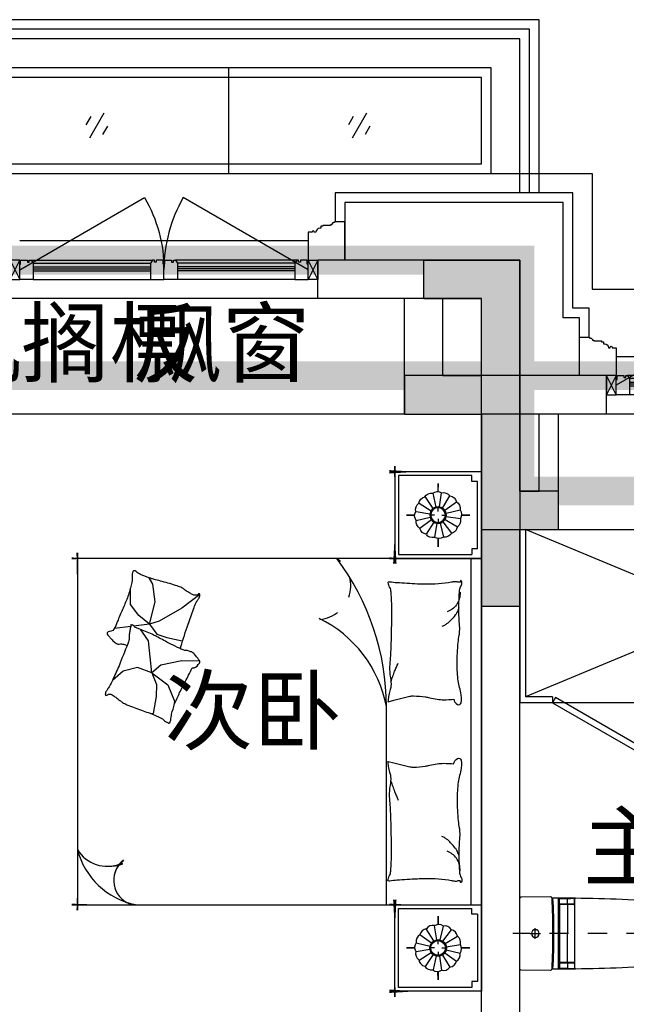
# Model space of a CAD drawing. Header units: millimetres. Extents: x 296296 to 297283, y 219875 to 220035.
# Tile 39 of 256: x 296609.11 to 296612.27, y 220017.33 to 220022.44. Entities that reach past the tile are written whole.
import ezdxf

# ---------------------------------------------------------------- set-up
doc = ezdxf.new("R2010")
doc.units = ezdxf.units.MM
for name, pattern in [('185洋房-东边套-1F南入（报建版）-旧规$0$洋房户型$0$CONTINOUS', [0]), ('185洋房-东边套-1F南入（报建版）-旧规$0$洋房户型$0$DASH', [0.35, 0.25, -0.1]), ('185洋房-东边套-1F南入（报建版）-旧规$0$洋房户型$0$XU-140-SF-N1$0$DASH', [0.35, 0.25, -0.1])]:
    doc.linetypes.add(name, pattern=pattern)
doc.layers.add('面积-基底-基底-1', color=11, linetype='Continuous', lineweight=0)
doc.layers.add('面积-计容-住宅-1', color=1, linetype='Continuous', lineweight=0)
doc.styles.get("Standard").update_dxf_attribs({"font": 'arial.ttf'})

# ---------------------------------------------------------------- blocks, each defined once
blk = doc.blocks.new('qAEWTW4ygrewyhreyteutu')
blk.add_hatch(color=253).paths.add_polyline_path([(1012174.9, 192158.4), (1012174.9, 191558.4), (1012574.9, 191558.4), (1012574.9, 191758.4), (1012374.9, 191758.4), (1012374.9, 192358.4), (1011774.9, 192358.4), (1011774.9, 192158.4)])
at = {"color": 253}
blk.add_lwpolyline([(1012174.9, 192158.4), (1012174.9, 191558.4), (1012574.9, 191558.4), (1012574.9, 191758.4), (1012374.9, 191758.4), (1012374.9, 192358.4), (1011774.9, 192358.4), (1011774.9, 192158.4), (1012174.9, 192158.4)], close=True, dxfattribs=at)
blk = doc.blocks.new('dzuerujfysiktuykluyikyuj')
h = blk.add_hatch()
h.set_pattern_fill('钢筋混凝土', color=253, scale=100)
h.set_pattern_definition([(45, (0, 0), (-176.776695, 176.776695), []), (50, (0, 0), (717.26018, -62.75213), [75, -825]), (355, (0, 0), (-138.75133, 752.19213), [60, -660]), (100.4514, (59.8, -5.2), (578.5094, 689.43954), [63.7402, -701.1421]), (46.1842, (0, 200), (1067.24105, -165.519), [112.5, -1237.5]), (96.6356, (88.9, 186.2), (934.6627, 974.1179), [95.6103, -1051.713]), (351.1842, (0, 200), (934.6619, 974.1186), [90, -990]), (21, (100, 150), (596.90705, -402.6189), [75, -825]), (326, (100, 150), (243.31533, 725.15005), [60, -660]), (71.4514, (149.74, 116.45), (840.22263, 322.5305), [63.7402, -701.1421]), (37.5, (0, 0), (12.159855, 332.893854), [0, -652, 0, -670, 0, -662.5]), (7.5, (0, 0), (263.06954, 394.41171), [0, -382, 0, -637, 0, -252.5]), (327.5, (-223, 0), (533.822436, -22.55487), [0, -250, 0, -780, 0, -1035]), (317.5, (-323, 0), (583.18617, 100.10498), [0, -325, 0, -518, 0, -735])])
h.paths.add_polyline_path([(1106524.9, 389058.4), (1106524.9, 387258.4), (1106274.9, 387258.4), (1106274.9, 389058.4)])
h.paths.add_polyline_path([(1120674.9, 389058.4), (1120674.9, 387258.4), (1120424.9, 387258.4), (1120424.9, 389058.4)])
h.paths.add_polyline_path([(1088474.9, 389058.4), (1088474.9, 387258.4), (1088224.9, 387258.4), (1088224.9, 389058.4)])
h.paths.add_polyline_path([(1138724.9, 389058.4), (1138724.9, 387258.4), (1138474.9, 387258.4), (1138474.9, 389058.4)])
h.paths.add_polyline_path([(1113574.9, 387858.4), (1113574.9, 384858.4), (1113374.9, 384858.4), (1113374.9, 387858.4)])
h.paths.add_polyline_path([(1143674.9, 392958.4), (1143674.9, 391158.4), (1143474.9, 391158.4), (1143474.9, 392758.4), (1143174.9, 392758.4), (1143174.9, 392958.4)])
h.paths.add_polyline_path([(1083474.9, 392758.4), (1083474.9, 391158.4), (1083274.9, 391158.4), (1083274.9, 392958.4), (1083774.9, 392958.4), (1083774.9, 392758.4)])
h.paths.add_polyline_path([(1127074.9, 392758.4), (1127074.9, 391258.4), (1126874.9, 391258.4), (1126874.9, 392958.4), (1127424.9, 392958.4), (1127424.9, 392758.4)])
h.paths.add_polyline_path([(1100074.9, 392958.4), (1100074.9, 391258.4), (1099874.9, 391258.4), (1099874.9, 392758.4), (1099524.9, 392758.4), (1099524.9, 392958.4)])
h.paths.add_polyline_path([(1132274.9, 392958.4), (1132274.9, 391258.4), (1132074.9, 391258.4), (1132074.9, 392758.4), (1131724.9, 392758.4), (1131724.9, 392958.4)])
h.paths.add_polyline_path([(1094874.9, 392758.4), (1094874.9, 391258.4), (1094674.9, 391258.4), (1094674.9, 392958.4), (1095224.9, 392958.4), (1095224.9, 392758.4)])
h.paths.add_polyline_path([(1113974.9, 380258.4), (1113974.9, 380058.4), (1113374.9, 380058.4), (1113374.9, 381858.4), (1113574.9, 381858.4), (1113574.9, 380258.4)])
h.paths.add_polyline_path([(1145774.9, 392358.4), (1145774.9, 390658.4), (1145574.9, 390658.4), (1145574.9, 392158.4), (1145124.9, 392158.4), (1145124.9, 392358.4)])
h.paths.add_polyline_path([(1081374.9, 392158.4), (1081374.9, 390658.4), (1081174.9, 390658.4), (1081174.9, 392358.4), (1081824.9, 392358.4), (1081824.9, 392158.4)])
h.paths.add_polyline_path([(1141974.9, 380058.4), (1141974.9, 379458.4), (1141174.9, 379458.4), (1141174.9, 379658.4), (1141774.9, 379658.4), (1141774.9, 380258.4), (1142724.9, 380258.4), (1142724.9, 380058.4)])
h.paths.add_polyline_path([(1109774.9, 380058.4), (1109774.9, 379458.4), (1108974.9, 379458.4), (1108974.9, 379658.4), (1109574.9, 379658.4), (1109574.9, 380258.4), (1110524.9, 380258.4), (1110524.9, 380058.4)])
h.paths.add_polyline_path([(1117974.9, 379658.4), (1117974.9, 379458.4), (1117174.9, 379458.4), (1117174.9, 380058.4), (1116424.9, 380058.4), (1116424.9, 380258.4), (1117374.9, 380258.4), (1117374.9, 379658.4)])
h.paths.add_polyline_path([(1085774.9, 379658.4), (1085774.9, 379458.4), (1084974.9, 379458.4), (1084974.9, 380058.4), (1084224.9, 380058.4), (1084224.9, 380258.4), (1085174.9, 380258.4), (1085174.9, 379658.4)])
h.paths.add_polyline_path([(1115674.9, 392758.4), (1115674.9, 391158.4), (1115474.9, 391158.4), (1115474.9, 392158.4), (1115174.9, 392158.4), (1115174.9, 392358.4), (1115474.9, 392358.4), (1115474.9, 392958.4), (1115974.9, 392958.4), (1115974.9, 392758.4)])
h.paths.add_polyline_path([(1111474.9, 392158.4), (1111474.9, 391158.4), (1111274.9, 391158.4), (1111274.9, 392758.4), (1110974.9, 392758.4), (1110974.9, 392958.4), (1111474.9, 392958.4), (1111474.9, 392358.4), (1111774.9, 392358.4), (1111774.9, 392158.4)])
h.paths.add_polyline_path([(1130799.9, 387258.4), (1130799.9, 386658.4), (1128349.9, 386658.4), (1128349.9, 387258.4), (1128549.9, 387258.4), (1128549.9, 386858.4), (1130599.9, 386858.4), (1130599.9, 387258.4)])
h.paths.add_polyline_path([(1098599.9, 387258.4), (1098599.9, 386658.4), (1096149.9, 386658.4), (1096149.9, 387258.4), (1096349.9, 387258.4), (1096349.9, 386858.4), (1098399.9, 386858.4), (1098399.9, 387258.4)])
h.paths.add_polyline_path([(1128549.9, 389158.4), (1128549.9, 388743.4), (1128349.9, 388743.4), (1128349.9, 389358.4), (1130799.9, 389358.4), (1130799.9, 388743.4), (1130599.9, 388743.4), (1130599.9, 389158.4)])
h.paths.add_polyline_path([(1098599.9, 389358.4), (1098599.9, 388743.4), (1098399.9, 388743.4), (1098399.9, 389158.4), (1096349.9, 389158.4), (1096349.9, 388743.4), (1096149.9, 388743.4), (1096149.9, 389358.4)])
h.paths.add_polyline_path([(1125274.8, 392958.4), (1125274.8, 390058.4), (1125074.8, 390058.4), (1125074.8, 392758.4), (1124674.9, 392758.4), (1124674.9, 392958.4)])
h.paths.add_polyline_path([(1101874.9, 392758.4), (1101874.9, 390058.4), (1101674.9, 390058.4), (1101674.9, 392958.4), (1102274.9, 392958.4), (1102274.9, 392758.4)])
h.paths.add_polyline_path([(1093074.9, 392958.4), (1093074.9, 390058.4), (1092874.9, 390058.4), (1092874.9, 392758.4), (1092474.9, 392758.4), (1092474.9, 392958.4)])
h.paths.add_polyline_path([(1134074.9, 392758.4), (1134074.9, 390058.4), (1133874.9, 390058.4), (1133874.9, 392958.4), (1134474.9, 392958.4), (1134474.9, 392758.4)])
h.paths.add_polyline_path([(1145774.9, 383408.4), (1145774.9, 380058.4), (1145174.9, 380058.4), (1145174.9, 380258.4), (1145574.9, 380258.4), (1145574.9, 383408.4)])
h.paths.add_polyline_path([(1081774.9, 380258.4), (1081774.9, 380058.4), (1081174.9, 380058.4), (1081174.9, 383408.4), (1081374.9, 383408.4), (1081374.9, 380258.4)])
h.paths.add_polyline_path([(1100774.9, 386658.4), (1100774.9, 388108.4), (1100574.9, 388108.4), (1100574.9, 386658.4)])
h.paths.add_polyline_path([(1100774.9, 388708.4), (1100774.9, 389358.4), (1099874.9, 389358.4), (1099874.9, 389158.4), (1100574.9, 389158.4), (1100574.9, 388708.4)])
h.paths.add_polyline_path([(1126374.9, 386658.4), (1126374.9, 388108.4), (1126174.9, 388108.4), (1126174.9, 386658.4)])
h.paths.add_polyline_path([(1126374.9, 388708.4), (1126374.9, 389158.4), (1127074.9, 389158.4), (1127074.9, 389358.4), (1126174.9, 389358.4), (1126174.9, 388708.4)])
h.paths.add_polyline_path([(1094174.9, 389158.4), (1094174.9, 386658.4), (1093974.9, 386658.4), (1093974.9, 389358.4), (1094874.9, 389358.4), (1094874.9, 389158.4)])
h.paths.add_polyline_path([(1132974.9, 389358.4), (1132974.9, 386658.4), (1132774.9, 386658.4), (1132774.9, 389158.4), (1132074.9, 389158.4), (1132074.9, 389358.4)])
h.paths.add_polyline_path([(1088474.9, 392958.4), (1088474.9, 392158.4), (1088074.9, 392158.4), (1088074.9, 392958.4)])
h.paths.add_polyline_path([(1106674.9, 392958.4), (1106674.9, 392158.4), (1106274.9, 392158.4), (1106274.9, 392958.4)])
h.paths.add_polyline_path([(1094174.9, 379658.4), (1094174.9, 379258.4), (1093474.9, 379258.4), (1093474.9, 379658.4)])
h.paths.add_polyline_path([(1101274.9, 379658.4), (1101274.9, 379258.4), (1100574.9, 379258.4), (1100574.9, 379658.4)])
h.paths.add_polyline_path([(1126374.9, 379658.4), (1126374.9, 379258.4), (1125674.9, 379258.4), (1125674.9, 379658.4)])
h.paths.add_polyline_path([(1133474.9, 379658.4), (1133474.9, 379258.4), (1132774.9, 379258.4), (1132774.9, 379658.4)])
h.paths.add_polyline_path([(1138874.9, 392958.4), (1138874.9, 392158.4), (1138474.9, 392158.4), (1138474.9, 392958.4)])
h.paths.add_polyline_path([(1120674.9, 392958.4), (1120674.9, 392158.4), (1120274.9, 392158.4), (1120274.9, 392958.4)])
at = {"color": 253}
blk.add_lwpolyline([(1143674.9, 392958.4), (1143674.9, 391158.4), (1143474.9, 391158.4), (1143474.9, 392758.4), (1143174.9, 392758.4), (1143174.9, 392958.4), (1143674.9, 392958.4)], close=True, dxfattribs=at)
blk = doc.blocks.new('eqrujhe5tjyrk6ryakyrkjyrautu')
at = {"color": 253}
for s, p in [('空调室外机搁板', (864677.8, 434359.5)), ('飘窗', (867566, 434359.5)), ('次卧', (867727.4, 432449)), ('主卫生间', (869902.8, 431740))]:
    blk.add_text(s, height=337.59, dxfattribs=at).set_placement(p)
blk = doc.blocks.new('*U1020')
at = {"color": 253}
blk.add_lwpolyline([(0, 160), (0, -40), (50, -40), (50, -37), (57, -37), (57, -34), (60, -34, 0.414214), (67, -27), (67, -24), (74, -24), (74, -21), (115, -21), (115, -16), (125, -16), (125, -6), (130, -6, 0.403991), (150, 15), (160, 15), (160, 12.5, 1), (170, 12.5), (170, 15), (190, 15), (190, 160)], format="xyb", dxfattribs=at)
blk = doc.blocks.new('*U1018')
at = {"color": 253}
blk.add_lwpolyline([(0, 160), (0, -40), (50, -40), (50, -37), (57, -37), (57, -34), (60, -34, 0.414214), (67, -27), (67, -24), (74, -24), (74, -21), (115, -21), (115, -16), (125, -16), (125, -6), (130, -6, 0.403991), (150, 15), (160, 15), (160, 12.5, 1), (170, 12.5), (170, 15), (190, 15), (190, 160)], format="xyb", dxfattribs=at)
blk = doc.blocks.new('*U1024')
at = {"color": 253}
for points in [[(7970, 815), (7970, 900), (7900, 900), (7900, 820), (7905, 820), (7905, 800), (7940, 800), (7940, 810), (7950, 810), (7950, 800), (7960, 800)], [(8530, 815), (8530, 900), (8600, 900), (8600, 820), (8595, 820), (8595, 800), (8560, 800), (8560, 810), (8550, 810), (8550, 800), (8540, 800)]]:
    blk.add_lwpolyline(points, close=True, dxfattribs=at)
for points in [[(7970, 900), (8530, 900)], [(7970, 855), (8530, 855)], [(7970, 845), (8530, 845)], [(7970, 835), (8530, 835)], [(7960, 800), (8540, 800)], [(7970, 815), (8530, 815)]]:
    blk.add_lwpolyline(points, dxfattribs=at)
blk = doc.blocks.new('185洋房外包（1F南入）-东(报建版）$0$seyesryhertyheryetrye')
at = {"color": 253}
blk.add_lwpolyline([(22072.7, 23949.6), (22022.7, 23949.6), (22022.7, 23849.6), (22072.7, 23849.6)], close=True, dxfattribs=at)
for points in [[(22022.7, 23849.6), (22072.7, 23949.6)], [(22022.7, 23949.6), (22072.7, 23849.6)]]:
    blk.add_lwpolyline(points, dxfattribs=at)
blk = doc.blocks.new('*U1025')
at = {"color": 253}
for points in [[(7970, 815), (7970, 900), (7900, 900), (7900, 820), (7905, 820), (7905, 800), (7940, 800), (7940, 810), (7950, 810), (7950, 800), (7960, 800)], [(8580, 815), (8580, 900), (8650, 900), (8650, 820), (8645, 820), (8645, 800), (8610, 800), (8610, 810), (8600, 810), (8600, 800), (8590, 800)]]:
    blk.add_lwpolyline(points, close=True, dxfattribs=at)
for points in [[(7970, 900), (8580, 900)], [(7970, 855), (8580, 855)], [(7970, 845), (8580, 845)], [(7970, 835), (8580, 835)], [(7960, 800), (8590, 800)], [(7970, 815), (8580, 815)]]:
    blk.add_lwpolyline(points, dxfattribs=at)
blk = doc.blocks.new('185洋房外包（1F南入）-东(报建版）')
at = {"color": 253, "linetype": 'Continuous'}
for p, q in [((30200, 13400), (29150, 13400)), ((29150, 13200), (29150, 13400)), ((30200, 12800), (30200, 13400)), ((30000, 13200), (29150, 13200)), ((30000, 12600), (30000, 13200)), ((30650, 12800), (30200, 12800)), ((30650, 12600), (30650, 12800)), ((30650, 12600), (30000, 12600))]:
    blk.add_line(p, q, dxfattribs=at)
at = {"color": 253}
for points in [[(16100, 13850), (30575, 13850), (30575, 13250), (32750, 13250), (32750, 11315), (33050, 11315), (33050, 3185), (32750, 3185), (32750, 50), (28875, 50), (28875, -850), (20600, -850), (20600, -1450), (18550, -1450)], [(30560, 13000), (30560, 13150), (30475, 13150), (30475, 13750), (29240, 13750), (29240, 13600)], [(30510, 12800), (30510, 13100), (30425, 13100), (30425, 13700), (29290, 13700), (29290, 13400)], [(29100, 13500), (27600, 13500)], [(29150, 13200), (27550, 13200)], [(30700, 12900), (31400, 12900)], [(31450, 12600), (30650, 12600)]]:
    blk.add_lwpolyline(points, dxfattribs=at)
for points in [[(27600, 13350), (28249.5, 13725, -0.131652), (28350, 13350)], [(29100, 13350), (28450.5, 13725, 0.131652), (28350, 13350)], [(31400, 12750, 0.131652), (31306.2, 13100), (30700, 12750)]]:
    blk.add_lwpolyline(points, format="xyb", dxfattribs=at)
at = {"color": 253, "rotation": 180}
for name, p in [('*U1020', (29290, 13560)), ('*U1025', (37000, 14200)), ('185洋房外包（1F南入）-东(报建版）$0$seyesryhertyheryetrye', (52722.7, 36649.6)), ('*U1024', (39300, 13600))]:
    blk.add_blockref(name, p, dxfattribs=at)
at = {"color": 253}
blk.add_blockref('185洋房外包（1F南入）-东(报建版）$0$seyesryhertyheryetrye', (5527.3, -10549.6), dxfattribs=at)
at = {"color": 253, "xscale": -1, "rotation": 180}
for name, p in [('*U1025', (19700, 14200)), ('*U1018', (30510, 12960))]:
    blk.add_blockref(name, p, dxfattribs=at)
at = {"color": 253, "xscale": -1}
blk.add_blockref('185洋房外包（1F南入）-东(报建版）$0$seyesryhertyheryetrye', (51172.7, -10549.6), dxfattribs=at)
blk = doc.blocks.new('dsrhuaetrdyheatytreytre1')
at = {"color": 253}
for points in [[(984074.9, 435308.4), (984074.9, 436208.4), (994074.9, 436208.4), (994074.9, 435308.4)], [(984124.9, 435308.4), (984124.9, 436158.4), (994024.9, 436158.4), (994024.9, 435308.4)], [(984174.9, 435308.4), (984174.9, 436108.4), (993974.9, 436108.4), (993974.9, 435308.4)], [(985689.9, 435958.4), (985689.9, 435408.4)], [(989834.9, 435458.4), (984374.9, 435458.4), (984374.9, 435908.4), (993774.9, 435908.4), (993774.9, 435458.4), (992514.9, 435458.4), (992514.9, 435258.4), (989834.9, 435258.4), (989834.9, 435458.4)], [(984972.4, 435723.4), (985047.4, 435593.5)], [(985040.7, 435705.1), (985065.7, 435661.8)], [(986337.4, 435723.4), (986412.4, 435593.5)], [(986405.7, 435705.1), (986430.7, 435661.8)], [(984954.1, 435655.1), (984979.1, 435611.8)], [(986319.1, 435655.1), (986344.1, 435611.8)]]:
    blk.add_lwpolyline(points, dxfattribs=at)
blk.add_lwpolyline([(989784.9, 435408.4), (984324.9, 435408.4), (984324.9, 435958.4), (993824.9, 435958.4), (993824.9, 435408.4), (992564.9, 435408.4), (992564.9, 435208.4), (989784.9, 435208.4)], close=True, dxfattribs=at)
blk = doc.blocks.new('185洋房-东边套-1F南入（报建版）-旧规$0$洋房户型$0$11A$C643C1FD2')
at = {"color": 253}
for points in [[(28, 342.7, -0.263368), (0.1, 361.5, -0.494818), (9.2, 380.2, -0.049225), (26.9, 382, -0.036831), (50.5, 380.2, -0.031893), (88.5, 372.1, 0.035782), (122.4, 365.1, 0.032941), (212.1, 359.2, 0.026564), (323.3, 365.1, 0.017905), (360.8, 370.4, -0.033397), (381, 372.7, -0.03204), (418.1, 372, 0.018442), (482.4, 368.9, 0.010837), (547.2, 369.7, 0.014624), (595.1, 372.7, 0.111249), (617.7, 380, -0.153708), (634.6, 384, -0.076444), (642, 382.2, -0.215512), (643.9, 380.2, -0.585858), (641.3, 377.2, 0.363489), (636.4, 374.6, 0.191716), (636.4, 363, -0.129675), (638.3, 346.4, -0.01735), (635.3, 329.6, 0.019326), (632.7, 314.5, 0.018818), (626.1, 246.1, 0.021828), (625.2, 186.9, 0.006204), (626.5, 153.1, 0.001963), (632.7, 46.2, 0.028341), (636.9, 10, -0.117014), (636.4, 1.1, -0.36606), (635, 0.2, -0.03973), (621.4, 3, -0.048309), (607.7, 8.5, 0.062981), (597, 12.4, 0.04058), (573.6, 15.8, 0.014345), (506.9, 18, 0.005484), (381.4, 17.3, 0.007153), (285.3, 14.3, 0.008762), (242.7, 11.6, -0.008153), (197, 8.6, -0.06251), (139.9, 13, 0.078669), (94.3, 15.1, 0.047825), (71.9, 10.4, -0.034494), (41.1, 3, -0.023571), (15.8, 0, -0.510228), (14.9, 1.1), (22.4, 31.2), (43, 113.7, 0.073041), (45, 133.3, 0.023305), (39.3, 194.4, 0.018299), (35.2, 217.3, -0.01097), (27.9, 255.3, -0.042281), (24.9, 289.6, -0.027201), (27.9, 343)], [(501.9, 368.9, 0.027842), (478.1, 358.3, 0.048685), (465.5, 350.2, 0.023666), (437.6, 325.8, 0.031223), (418.6, 305.1, 0.046801), (413.5, 297.5, 0.023191), (405.5, 280.7)], [(583.8, 374.6, 0.088153), (549.3, 371, 0.088153), (518.1, 355.8, 0.077547), (496.5, 334.2, 0.077547), (482.4, 307)], [(118.4, 15.8, 0.009729), (145.7, 24.8, 0.009729), (172.6, 34.9, 0.007971), (194.3, 44, 0.007971), (215.8, 53.7)]]:
    blk.add_lwpolyline(points, format="xyb", dxfattribs=at)
blk = doc.blocks.new('185洋房-东边套-1F南入（报建版）-旧规$0$洋房户型$0$11A$C5A527934')
at = {"color": 253}
for p, q in [((122.8, 492.3), (194, 398.8)), ((469.1, 493.2), (467.3, 399.6)), ((194, 398.8), (261.6, 281.4)), ((347, 320.5), (364.8, 400.5)), ((467.3, 399.6), (490.5, 289.8)), ((592.7, 326.9), (677.8, 361)), ((677.8, 361), (699.5, 357.9)), ((329.2, 269), (347, 320.5)), ((530.8, 243.4), (592.7, 326.9)), ((162, 260.1), (69.5, 247.7)), ((277.7, 231.7), (162, 260.1)), ((261.6, 281.4), (277.7, 231.7)), ((277.7, 231.7), (329.2, 269)), ((490.5, 289.8), (530.8, 243.4)), ((530.8, 243.4), (591.1, 268.1)), ((591.1, 268.1), (653.1, 265)), ((653.1, 265), (741.3, 249.6)), ((69.5, 247.7), (37.1, 229.6)), ((277.7, 231.7), (233.2, 174.8)), ((277.7, 231.7), (288.3, 147)), ((363.6, 226.4), (318.7, 193.9)), ((530.8, 243.4), (363.6, 226.4)), ((530.8, 243.4), (502.9, 169.1)), ((741.3, 249.6), (744.3, 243.8)), ((233.2, 174.8), (174.5, 132.1)), ((318.7, 193.9), (307.8, 186.1)), ((502.9, 169.1), (521.5, 94.8)), ((174.5, 132.1), (90.9, 132.1)), ((289.9, 133.7), (300.6, 48.6)), ((521.5, 94.8), (569.7, 38.5))]:
    blk.add_line(p, q, dxfattribs=at)
blk.add_lwpolyline([(405, 391.5, -0.025626), (394.6, 394, -0.0108), (278.2, 431.5, -0.00456), (199.4, 459.6, -0.01125), (167.9, 471.9, -0.069394), (150.9, 482, 0.079756), (136, 490.4, 0.106399), (122.8, 492.3, 0.328642), (119.2, 489.3, 0.299547), (121.3, 483.4, -0.189917), (126.3, 475.5, -0.033518), (127.3, 466.2, -0.075627), (126.9, 462.1, -0.053489), (124.2, 455.1, -0.017838), (113.3, 435.3, -0.038394), (97.8, 413.4, 0.059529), (88.5, 398.9, 0.035943), (79, 375.3, 0.011245), (55.9, 297.6, 0.006203), (46.6, 262, -0.010783), (41.1, 241.6, -0.019485), (37.1, 229.6, -0.005062), (19.4, 184.4, -0.101392), (4.4, 161.7, 0.223768), (0, 149.6, 0.25558), (2.8, 145.5, 0.081563), (16.9, 140.9, 0.071805), (32.3, 140.8, -0.069985), (48.1, 140.7, -0.03546), (101.7, 129, -0.029432), (163.8, 106.8, -0.001554), (193.8, 93.8, 0.00152), (224.5, 80.6, 0.004735), (256.2, 67.5, -0.00382), (295.6, 51.2, -0.296001), (315.3, 22.1, 0.649774), (334.6, 14, 0.02319), (338.7, 18.2, -0.0288), (342, 21.5, -0.005727), (347.9, 26.7, 0.004358), (355.7, 33.5, 0.027528), (371, 48.7, 0.046214), (378.7, 59, 0.194121), (381.2, 74, -0.133719), (382.3, 95.6, -0.005779), (389, 115.4, -0.008882)], format="xyb", dxfattribs=at)
blk.add_lwpolyline([(770.3, 299.1, 0.101392), (787, 320.6, -0.223768), (792.3, 332.3, -0.25558), (789.8, 336.7, -0.081563), (776.1, 342.3, -0.071805), (760.8, 343.6, 0.069985), (745, 344.9, 0.03546), (692.5, 360.6, 0.029432), (632.3, 387.6, 0.001554), (603.3, 402.8, -0.00152), (573.8, 418.3, -0.004735), (543.1, 433.8, 0.00382), (505.1, 453.1, 0.296001), (487.7, 483.6, 0.265444), (469.1, 493.2, -0.02319), (464.7, 489.3, 0.0288), (461.2, 486.3, 0.005727), (454.9, 481.5, -0.004358), (446.6, 475.3, -0.027528), (430.1, 461.4, -0.046214), (421.7, 451.7, -0.194121), (418, 436.9, 0.133719), (415.3, 415.4, 0.011505), (398.6, 377.3, 0.008882), (374.9, 328.9, 0.012426), (341.4, 267.4, -0.033612), (330, 244.1), (309.3, 193.4), (293.3, 154.3, 0.224341), (280.3, 142.3, -0.722772), (280.1, 134.4, -0.103513), (283.5, 133.9, 0.053465), (290, 133.7, 0.030109), (310.7, 129.5, -0.031436), (330.6, 125.5, -0.05324), (344.2, 125.2, 0.05518), (357.4, 124.8, 0.056271), (380.1, 118.8, 0.0108), (493.3, 72.6, 0.00456), (569.7, 38.5, 0.01125), (600.2, 23.8, 0.069394), (616.3, 12.5, -0.079756), (630.6, 2.9, -0.106399), (643.6, 0, -0.328642), (647.5, 2.8, -0.299547), (645.8, 8.8, 0.189917), (641.5, 17.1, 0.033518), (641.1, 26.4, 0.075627), (641.8, 30.4, 0.053489), (645, 37.3, 0.017838), (657.4, 56.2, 0.038394), (674.5, 76.8, -0.059529), (685, 90.5, -0.035943), (696.3, 113.3, -0.011245), (725.3, 189, -0.006203), (737.2, 223.8, 0.010783), (744.3, 243.8, 0.019485), (749.2, 255.4, 0.005062)], format="xyb", close=True, dxfattribs=at)
blk = doc.blocks.new('185洋房-东边套-1F南入（报建版）-旧规$0$洋房户型$0$11cdx床头灯2.0')
at = {"color": 253}
for p, q in [((0, 122), (0, 164.8)), ((-6.7, 42.3), (-18.3, 115.8)), ((10, 41.7), (27.5, 114)), ((-34.7, 25.2), (-94.8, 69)), ((-22.4, 36.6), (-61.2, 100)), ((25.2, 34.7), (69, 94.8)), ((36.6, 22.4), (100, 61.2)), ((-122, 0), (-164.8, 0)), ((-41.7, 10), (-114, 27.5)), ((-19.5, 0), (-38.2, 0)), ((0, 19.5), (0, 38.2)), ((19.5, 0), (38.2, 0)), ((42.3, 6.7), (115.8, 18.3)), ((122, 0), (164.8, 0)), ((-42.3, -6.7), (-115.8, -18.3)), ((-36.6, -22.4), (-100, -61.2)), ((-25.2, -34.7), (-69, -94.8)), ((-27.3, -114.1), (-10, -41.7)), ((0, -19.5), (0, -38.2)), ((18.7, -113.9), (7, -42.3)), ((62.6, -99.2), (22.9, -36.2)), ((34.7, -25.2), (96, -67.3)), ((41.7, -10), (114.4, -25.8)), ((0, -122), (0, -164.8))]:
    blk.add_line(p, q, dxfattribs=at)
for points in [[(0, 164.8), (0, 122)], [(-164.8, 0), (-122, 0)], [(164.8, 0), (122.1, -1.7)], [(0, -164.8), (0, -122)]]:
    blk.add_lwpolyline(points, dxfattribs=at)
for radius in [42.9, 38.2]:
    blk.add_circle((0, 0), radius, dxfattribs=at)
for centre, start, end in [((-28.3, 77.1), 75.4809, 145.0445), ((3.3, 82), 52.9809, 122.5445), ((34.5, 74.5), 30.4809, 100.0445), ((-74.5, 34.5), 120.4809, 190.0445), ((-55.7, 60.3), 97.9809, 167.5445), ((60.3, 55.7), 7.9809, 77.5445), ((77.1, 28.3), 345.4809, 55.0445), ((-82, 3.3), 142.9809, 212.5445), ((82, -3.3), 322.9809, 32.5445), ((-77.1, -28.3), 165.4809, 235.0445), ((74.5, -34.5), 300.4809, 10.0445), ((-60.3, -55.7), 187.9809, 257.5445), ((-34.5, -74.5), 210.4809, 280.0445), ((28.3, -77.1), 255.4809, 325.0445), ((55.7, -60.3), 277.9809, 347.5445), ((-3.3, -82), 232.9809, 302.5445)]:
    blk.add_arc(centre, 40.1, start, end, dxfattribs=at)
blk = doc.blocks.new('*U1357')
at = {"color": 253}
for p, q in [((-900, 0), (-1350, 0)), ((-1350, 0), (-1350, -450)), ((-1350, 0), (1350, 0)), ((900, 0), (-900, 0)), ((-900, 0), (-900, -2100)), ((-900, -450), (-900, 0)), ((900, -2100), (900, 0)), ((900, -450), (900, 0)), ((900, 0), (1350, 0)), ((1350, 0), (1350, -450)), ((-1330, -50), (-1330, -430)), ((-920, -430), (-920, -50)), ((920, -430), (920, -50)), ((1330, -50), (1330, -430)), ((900, -52.4), (-900, -52.4)), ((-1350, -450), (-900, -450)), ((-1330, -430), (-920, -430)), ((1350, -450), (900, -450)), ((1330, -430), (920, -430)), ((-900, -2100), (900, -2100))]:
    blk.add_line(p, q, dxfattribs=at)
at = {"color": 253, "linetype": '185洋房-东边套-1F南入（报建版）-旧规$0$洋房户型$0$CONTINOUS', "ltscale": 2.5}
blk.add_line((900, -494.1), (-129.6, -493.7), dxfattribs=at)
at = {"color": 253}
for points in [[(-1300, -20), (-1300, -50), (-1330, -50)], [(-950, -20), (-1300, -20)], [(-950, -20), (-950, -50), (-920, -50)], [(950, -20), (950, -50), (920, -50)], [(950, -20), (1300, -20)], [(1300, -20), (1300, -50), (1330, -50)]]:
    blk.add_lwpolyline(points, dxfattribs=at)
for points in [[(-1350, -332.6, 0, 18, 0), (-1350, -478.5, 10, 10, 0)], [(-900, -349.7, 0, 10, 0), (-900, -477.7, 10, 10, 0)], [(900, -349.7, 0, 10, 0), (900, -477.7, 10, 10, 0)], [(1350, -332.6, 0, 18, 0), (1350, -478.5, 10, 10, 0)], [(-1380.6, -450, 10, 0, 0), (-1202.9, -450, 10, 10, 0)], [(-873.3, -450, 18, 0, 0), (-1032.5, -450, 10, 10, 0)], [(873.3, -450, 18, 0, 0), (1032.5, -450, 10, 10, 0)], [(1380.6, -450, 10, 0, 0), (1202.9, -450, 10, 10, 0)], [(668.5, -1859, 10, 0, 0.374242), (834.4, -1895.4, 10, 10, -2.21586)], [(686.1, -1863.7, 10, 0, -0.177019), (693.3, -1995.7, 10, 10, 2.21586)], [(900, -1958.5, 0, 10, 0), (900, -2130, 10, 10, 0)], [(-900, -2005.4, 0, 10, 0), (-900, -2130, 10, 10, 0)], [(-658.3, -2100, 0, 10, 0), (-930, -2100, 10, 10, 0)], [(775.4, -2100, 0, 10, 0), (930, -2100, 10, 10, 0)]]:
    blk.add_lwpolyline(points, format="xyseb", dxfattribs=at)
at = {"color": 253, "linetype": '185洋房-东边套-1F南入（报建版）-旧规$0$洋房户型$0$CONTINOUS', "ltscale": 2.5}
for centre, radius, start, end in [((-128.9, -1775.7), 1282, 90.0349, 126.977), ((-10.6, -1124.5), 642, 100.6846, 154.0789), ((515.9, -1720.7), 391.6, 284.3566, 348.6983), ((773.9, -1781.8), 129.7, 228.545, 346.4387), ((519.2, -1944.9), 181.3, 301.1833, 22.2062)]:
    blk.add_arc(centre, radius, start, end, dxfattribs=at)
at = {"color": 253, "linetype": '185洋房-东边套-1F南入（报建版）-旧规$0$洋房户型$0$XU-140-SF-N1$0$DASH', "ltscale": 2.5}
blk.add_arc((-757.9, -855.2), 175.9, 5.1884, 143.8787, dxfattribs=at)
at = {"color": 253, "xscale": -1}
for name, p in [('185洋房-东边套-1F南入（报建版）-旧规$0$洋房户型$0$11cdx床头灯2.0', (-1125, -225)), ('185洋房-东边套-1F南入（报建版）-旧规$0$洋房户型$0$11A$C643C1FD2', (-140.3, -485.7))]:
    blk.add_blockref(name, p, dxfattribs=at)
at = {"color": 253}
for name, p in [('185洋房-东边套-1F南入（报建版）-旧规$0$洋房户型$0$11A$C643C1FD2', (140.3, -485.7)), ('185洋房-东边套-1F南入（报建版）-旧规$0$洋房户型$0$11cdx床头灯2.0', (1125, -225)), ('185洋房-东边套-1F南入（报建版）-旧规$0$洋房户型$0$11A$C5A527934', (-835.6, -1956.2))]:
    blk.add_blockref(name, p, dxfattribs=at)
blk = doc.blocks.new('*U1362')
at = {"color": 253}
for p, q in [((900, 0), (900, -1300)), ((0, -30), (407.7, -217.5)), ((0, -30), (870, -30)), ((870, -30), (462.3, -217.5)), ((870, -30), (870, -480)), ((435, -266.5), (435, -193.5)), ((398.5, -230), (471.5, -230)), ((422.7, -257.4), (0, -1270)), ((447.3, -257.4), (870, -1270)), ((870, -480), (900, -480)), ((870, -1130), (900, -1130)), ((870, -1130), (870, -1270)), ((0, -1270), (870, -1270)), ((0, -1300), (900, -1300))]:
    blk.add_line(p, q, dxfattribs=at)
for points in [[(900, -1300), (0, -1300), (0, 0), (900, 0)], [(1199, -552.1), (874, -1115), (900, -1130), (1225, -567.1)]]:
    blk.add_lwpolyline(points, close=True, dxfattribs=at)
blk.add_circle((435, -230), 30, dxfattribs=at)
blk.add_arc((900, -1130), 650, 60, 90, dxfattribs=at)
blk = doc.blocks.new('185洋房-东边套-1F南入（报建版）-旧规$0$洋房户型$0$13c')
at = {"color": 253, "linetype": '185洋房-东边套-1F南入（报建版）-旧规$0$洋房户型$0$DASH'}
for p, q in [((89521.2, 114521), (89521.2, 115411.4)), ((89548.8, 115294.1), (89493.5, 115294.1)), ((89548.8, 115294.1), (89493.5, 115294.1))]:
    blk.add_line(p, q, dxfattribs=at)
at = {"color": 253}
for p, q in [((89521.2, 115321.8), (89521.2, 115266.5)), ((89706, 115173.6), (89335.9, 115173.6)), ((89364.8, 115169), (89342.8, 115169)), ((89367.8, 115094.3), (89367.8, 115166)), ((89369.9, 115094.3), (89369.9, 115166)), ((89372.9, 115169), (89669.5, 115169)), ((89672.5, 115094.3), (89672.5, 115166)), ((89674.6, 115094.3), (89674.6, 115166)), ((89677.6, 115169), (89699.6, 115169)), ((89366.1, 115126.9), (89339.8, 115126.9)), ((89372.1, 115126.9), (89521.4, 115126.9)), ((89670.3, 115126.9), (89521, 115126.9)), ((89676.3, 115126.9), (89702.6, 115126.9)), ((89364.8, 115091.3), (89340.9, 115091.3)), ((89701.5, 115088.8), (89340.9, 115088.8)), ((89372.9, 115091.3), (89669.5, 115091.3)), ((89677.6, 115091.3), (89701.5, 115091.3)), ((89521.2, 114639.6), (89521.2, 114639.6))]:
    blk.add_line(p, q, dxfattribs=at)
at = {"color": 253, "elevation": 0}
blk.add_lwpolyline([(89338.1, 115374.6, 0.40958), (89331.1, 115367.7), (89328.7, 115216.4, 0.340858), (89333.9, 115209.5, -0.338866), (89336.1, 115206.6, 0.016661), (89349, 114721.8, 0.297651), (89392.4, 114662.3, 0.100336), (89521.2, 114639.6, 0.100336), (89650, 114662.3, 0.297651), (89693.3, 114721.8, 0.016103), (89705.8, 115206.4, -0.353394), (89708.2, 115209.4, 0.356819), (89713.7, 115216.4), (89711.3, 115367.7, 0.409594), (89704.3, 115374.6)], format="xyb", close=True, dxfattribs=at)
at = {"color": 253}
blk.add_circle((89521.2, 115294.1), 20, dxfattribs=at)
for centre, radius, start, end in [((89518.9, 118504.5), 3305.4, 266.8293, 270.0402), ((89518.9, 118509.5), 3305.4, 266.8298, 270.0402), ((89523.6, 118512.5), 3308.4, 269.9584, 273.157), ((89523.6, 118507.6), 3308.4, 269.9584, 273.1576), ((94520.5, 114992.6), 5183.6, 178.082, 178.9026), ((89342.8, 115166), 3, 90, 178.082), ((89364.8, 115166), 3, 0, 90), ((89372.9, 115166), 3, 90, 180), ((89669.5, 115166), 3, 359.9972, 89.9972), ((89677.6, 115166), 3, 89.9972, 179.9972), ((89699.6, 115166), 3, 1.9152, 89.9972), ((84521.9, 114992.9), 5183.6, 1.0947, 1.9152), ((89340.9, 115094.3), 3, 178.8757, 270), ((89340.9, 115091.8), 3, 178.9026, 269.9983), ((89364.8, 115094.3), 3, 270, 0), ((89372.9, 115094.3), 3, 180, 270), ((89669.5, 115094.3), 3, 269.9972, 359.9972), ((89677.6, 115094.3), 3, 179.9972, 269.9972), ((89701.5, 115094.3), 3, 269.9972, 1.1215), ((89701.5, 115091.8), 3, 269.9989, 1.0947)]:
    blk.add_arc(centre, radius, start, end, dxfattribs=at)
blk = doc.blocks.new('185洋房-东边套-1F南入（报建版）-旧规$0$洋房户型$0$$DorLib2D$00000001')
at = {"color": 253}
for p, q in [((0.45, 0.975), (0.5, 0.975)), ((0.45, 0), (0.45, 0.975)), ((0.5, 0), (0.5, 0.975)), ((0.5, 0), (0.45, 0))]:
    blk.add_line(p, q, dxfattribs=at)
at = {"color": 253, "lineweight": 13}
blk.add_arc((0.475, 0), 0.975, 91.4693, 180, dxfattribs=at)
blk = doc.blocks.new('185洋房-东边套-1F南入（报建版）-旧规')
at = {"color": 253, "linetype": 'Continuous'}
for p, q in [((2400, 12800), (2400, 13200)), ((2400, 13200), (2600, 13200)), ((2600, 12600), (2600, 13200)), ((2400, 12800), (2200, 12800)), ((2200, 12600), (2200, 12800)), ((1800, 12000), (1800, 12600)), ((1800, 12600), (1900, 12600)), ((1900, 12200), (1900, 12600)), ((2000, 12200), (2000, 12600)), ((2000, 12600), (2200, 12600)), ((2200, 12100), (2200, 12600)), ((2600, 12600), (2200, 12600)), ((2000, 12200), (1900, 12200)), ((2200, 8700), (2200, 12100)), ((2000, 12000), (1800, 12000)), ((2000, 8700), (2000, 12000))]:
    blk.add_line(p, q, dxfattribs=at)
at = {"color": 253}
blk.add_lwpolyline([(2600, 12600), (4800, 12600)], dxfattribs=at)
at = {"color": 253, "xscale": -1, "rotation": 90}
blk.add_blockref('*U1357', (2200, 10950), dxfattribs=at)
at = {"color": 253, "extrusion": (0, 0, -1), "zscale": -1, "rotation": 270.0000016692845}
blk.add_blockref('*U1362', (-700, 12000), dxfattribs=at)
at = {"color": 253, "rotation": 269.9999983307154}
blk.add_blockref('185洋房-东边套-1F南入（报建版）-旧规$0$洋房户型$0$13c', (-113374.5, 99421.2), dxfattribs=at)
at = {"color": 253, "xscale": -900, "yscale": 900, "zscale": 100, "rotation": 90}
blk.add_blockref('185洋房-东边套-1F南入（报建版）-旧规$0$洋房户型$0$$DorLib2D$00000001', (5250, 9250), dxfattribs=at)

msp = doc.modelspace()

# ---------------------------------------------------------------- block references
at = {"yscale": 0.001, "zscale": 0.001}
for name, p, xscale in [('dsrhuaetrdyheatytreytre1', (297595.889, 219586.235), -0.001), ('185洋房外包（1F南入）-东(报建版）', (296581.5141, 220007.7935), 0.001), ('qAEWTW4ygrewyhreyteutu', (295599.3393, 219828.235), 0.001), ('dzuerujfysiktuykluyikyuj', (295468.0393, 219628.235), 0.001), ('eqrujhe5tjyrk6ryakyrkjyrautu', (295742.1393, 219586.235), 0.001)]:
    msp.add_blockref(name, p, dxfattribs=dict(at, xscale=xscale))

# ---------------------------------------------------------------- next in the draw order: block references
at = {"xscale": -0.001, "yscale": 0.001, "zscale": 0.001}
msp.add_blockref('185洋房-东边套-1F南入（报建版）-旧规', (296613.7141, 220007.7935), dxfattribs=at)

# ---------------------------------------------------------------- next in the draw order: linework, layer by layer
at = {"layer": '面积-基底-基底-1', "const_width": 0.15}
msp.add_lwpolyline([(296594.4641, 220007.9935), (296600.7641, 220007.9935), (296600.7641, 220007.6435), (296610.0641, 220007.6435), (296610.0641, 220008.2935), (296613.8141, 220008.2935), (296613.8141, 220008.8935), (296613.8641, 220008.8935), (296613.8641, 220012.4935), (296613.8141, 220012.4935), (296613.8141, 220020.5935), (296611.7141, 220020.5935), (296611.7141, 220021.1935), (296608.3141, 220021.1935), (296608.3141, 220020.4935), (296606.7641, 220020.4935), (296606.7641, 220021.2435), (296601.9141, 220021.2435), (296601.9141, 220021.1935), (296600.3641, 220021.1935)], dxfattribs=at)
at = {"layer": '面积-计容-住宅-1', "const_width": 0.15}
msp.add_lwpolyline([(296613.8641, 220008.8935), (296609.8141, 220008.8935), (296609.8141, 220010.0435), (296601.0141, 220010.0435), (296601.0141, 220010.0435), (296600.9141, 220010.0435), (296600.9141, 220014.9935), (296600.9141, 220014.9935), (296600.9141, 220017.4935), (296600.2141, 220017.4935), (296600.2141, 220018.4935), (296601.9142, 220018.4935), (296601.9142, 220019.7435), (296606.5141, 220019.7435), (296606.5141, 220019.8935), (296608.3141, 220019.8935), (296608.3141, 220020.4935), (296608.3141, 220020.4935), (296608.3141, 220020.5935), (296611.5141, 220020.5935), (296611.5141, 220020.5935), (296611.7141, 220020.5935), (296611.7141, 220019.9935), (296613.2141, 220019.9935)], dxfattribs=at)

doc.saveas('drawing.dxf')
